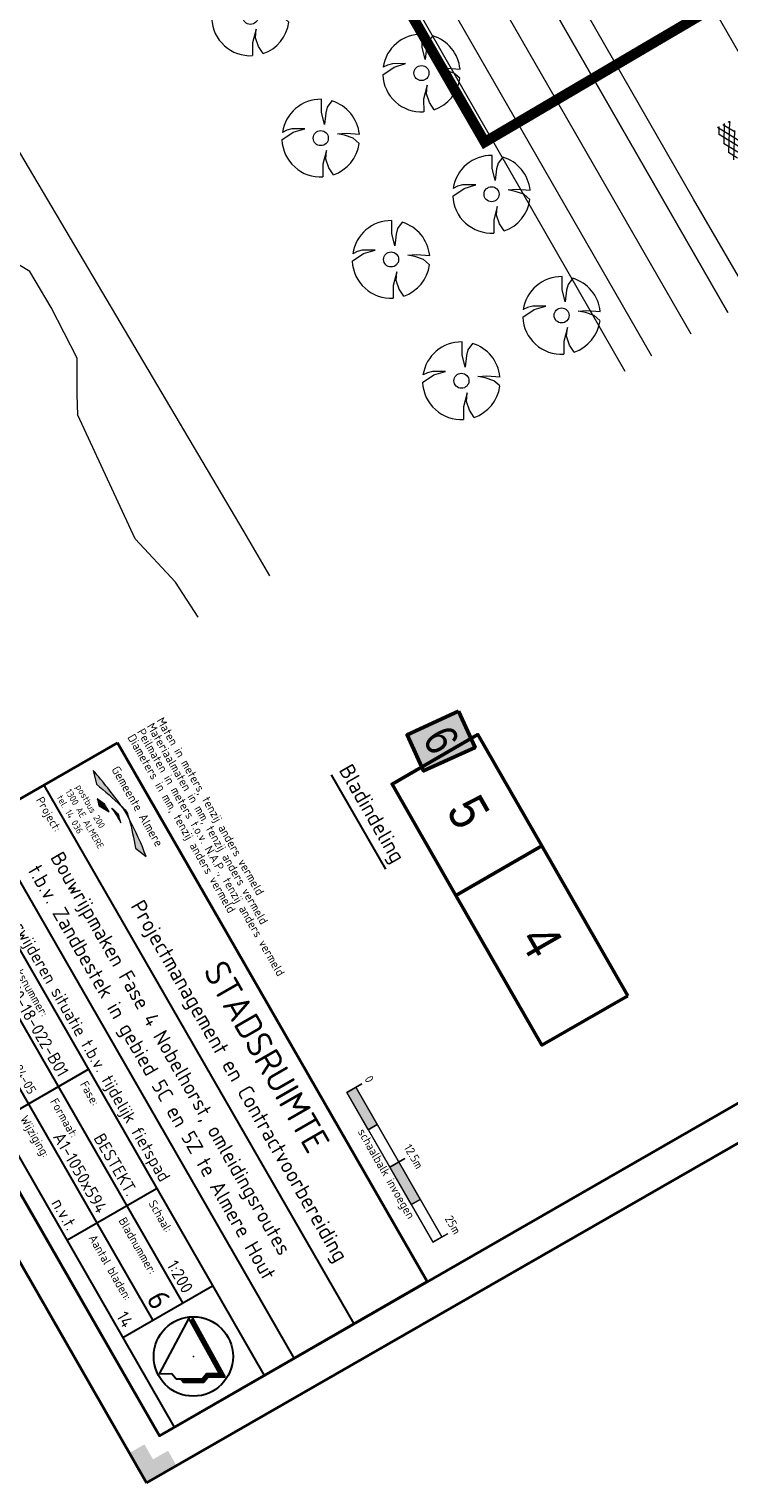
# Model space of a CAD drawing. Header units: metres. Extents: x 148737 to 148951, y 485553 to 485794.
# Tile 2 of 7: x 148841 to 148881, y 485553 to 485637. Entities that reach past the tile are written whole.
import ezdxf
from ezdxf.enums import TextEntityAlignment as Align

# ---------------------------------------------------------------- set-up
doc = ezdxf.new("R2010")
doc.units = ezdxf.units.M
doc.header["$MEASUREMENT"] = 0
doc.linetypes.add('DGN Style 2', pattern=[7.287719, 4.372632, -2.915088])
for name, color, linetype, lineweight in [('B-BH-VW-VERKEERSTEKEN_BORD_A-S', 20, 'Continuous', 13), ('BWR-alg-topografie', 7, 'Continuous', 13), ('BWR-best-situatie', 2, 'Continuous', 13), ('TOP-L-topo objecten punt', 7, 'Continuous', 0), ('TOP-L-topo objecten vlak', 7, 'Continuous', 0), ('WVB-alg-noordpijl', 7, 'Continuous', 30), ('WVB-alg-onderhoek', 7, 'Continuous', 30), ('WVB-alg-werkgrens', 6, 'Continuous', 53), ('WVB-pen-brm-dik 035', 6, 'Continuous', 40), ('WVB-pen-brm-dik 050', 6, 'Continuous', 53), ('WVB-raster-20%', 254, 'Continuous', 30), ('WVB-tekst-dik 018', 1, 'Continuous', 13), ('WVB-tekst-dik 025', 1, 'Continuous', 30), ('X-WE-AL-TEKENBLAD_TITELBLOK-S', 7, 'Continuous', 13)]:
    doc.layers.add(name, color=color, linetype=linetype, lineweight=lineweight)
doc.layers.add('BWR-alg-raster boundary', color=151, linetype='Continuous', lineweight=13, plot=False)
doc.styles.add('1 1000   0.35', font='WORKING.shx', dxfattribs={"height": 3.5})
doc.styles.add('NLCS-T18', font='txt', dxfattribs={"height": 0.0018})
doc.styles.add('NLCS-T25', font='txt', dxfattribs={"height": 0.0025})
doc.styles.add('Style-NLCS-ISO', font='txt')

# ---------------------------------------------------------------- blocks, each defined once
blk = doc.blocks.new('BBOOM')
at = {"layer": 'BWR-best-situatie'}
for p, q in [((0.016, 0.603), (0.016, 0.9)), ((0.016, 0.804), (0.016, 0.871)), ((0.15, 0.72), (0.116, 0.586)), ((0.26, 0.861), (0.15, 0.72)), ((0.083, 0.318), (0.016, 0.603)), ((0.116, 0.586), (0.083, 0.318)), ((-0.9, -0.042), (-0.637, 0.135)), ((-0.787, 0.185), (-0.89, 0.134)), ((-0.67, 0.217), (-0.787, 0.185)), ((-0.368, 0.218), (-0.67, 0.217)), ((-0.637, 0.135), (-0.368, 0.218)), ((0.384, 0.1), (0.586, 0.117)), ((0.551, 0.067), (0.384, 0.1)), ((0.752, 0), (0.551, 0.067)), ((0.586, 0.117), (0.895, 0.092)), ((0.89, -0.121), (0.752, 0)), ((0.133, -0.283), (0.05, -0.603)), ((0.116, -0.484), (0.133, -0.283)), ((0.05, -0.603), (0.051, -0.899)), ((0.184, -0.685), (0.116, -0.484)), ((0.293, -0.851), (0.184, -0.685))]:
    blk.add_line(p, q, dxfattribs=at)
blk.add_circle((0, 0), 0.174, dxfattribs=at)
for start, end in [(88.9495, 171.4867), (5.8447, 73.1614), (182.6375, 273.2485), (289.0687, 352.197)]:
    blk.add_arc((-0.001, 0), 0.9, start, end, dxfattribs=at)
blk = doc.blocks.new('ASFALT')
at = {"layer": 'BWR-alg-topografie'}
for p, q in [((0.537, 0.737), (-0.001, 0.426)), ((1.137, 0.736), (0, 0.079)), ((1.483, -0.166), (0, 0.693)), ((0.884, -0.164), (0, 0.346)), ((0.284, -0.164), (0, 0)), ((1.737, 0.736), (0.177, -0.165)), ((2.083, -0.164), (0.524, 0.736)), ((2.113, 0.607), (0.778, -0.165)), ((2.111, 0.166), (1.124, 0.736)), ((2.112, 0.259), (1.377, -0.163)), ((2.112, 0.513), (1.725, 0.736)), ((2.113, -0.086), (1.978, -0.163))]:
    blk.add_line(p, q, dxfattribs=at)
blk = doc.blocks.new('NPIJL')
at = {"layer": 'WVB-alg-noordpijl'}
for p, q in [((-0.001225, 0.011045), (-0.00998, -0.00495)), ((0.007525, -0.00495), (-0.001225, 0.011045)), ((-0.00009, 0.01105), (-0.00066, 0.01001)), ((-0.000635, 0.00996), (0.00051, 0.00996)), ((-0.00055, 0.01021), (0.000365, 0.01021)), ((-0.000495, 0.00971), (0.000645, 0.00971)), ((-0.00042, 0.010455), (0.00024, 0.010455)), ((-0.00036, 0.00946), (0.00078, 0.00946)), ((-0.000275, 0.01071), (0.000095, 0.01071)), ((-0.00022, 0.00921), (0.000915, 0.009205)), ((0.00921, -0.00595), (-0.00009, 0.01105)), ((-0.000085, 0.00896), (0.001055, 0.00896)), ((0.00005, 0.00871), (0.00119, 0.00871)), ((0.00019, 0.008465), (0.001325, 0.00846)), ((0.000325, 0.00821), (0.001465, 0.008215)), ((0.00046, 0.00796), (0.0016, 0.00796)), ((0.0006, 0.00771), (0.001735, 0.00771)), ((0.000735, 0.00746), (0.001875, 0.00746)), ((0.00087, 0.00721), (0.00201, 0.00721)), ((0.00101, 0.00696), (0.002145, 0.00696)), ((0.001145, 0.00671), (0.002285, 0.00671)), ((0.00128, 0.00646), (0.00242, 0.00646)), ((0.00142, 0.00621), (0.00256, 0.00621)), ((0.001555, 0.00596), (0.0027, 0.00596)), ((0.001695, 0.00571), (0.00283, 0.00571)), ((0.00183, 0.005455), (0.00297, 0.00546)), ((0.00197, 0.00521), (0.00311, 0.00521)), ((0.002105, 0.00496), (0.00324, 0.004965)), ((0.002245, 0.00471), (0.003385, 0.00471)), ((0.00238, 0.004455), (0.003515, 0.004465)), ((0.002515, 0.00421), (0.00365, 0.00421)), ((0.002655, 0.00396), (0.003795, 0.00396)), ((0.00279, 0.00371), (0.003925, 0.00371)), ((0.00293, 0.003465), (0.00406, 0.00346)), ((0.00306, 0.00321), (0.0042, 0.00321)), ((0.0032, 0.00296), (0.004335, 0.00296)), ((0.003335, 0.00271), (0.00447, 0.00271)), ((0.00347, 0.00246), (0.00461, 0.00246)), ((0.00361, 0.00221), (0.00475, 0.00221)), ((0.003745, 0.00196), (0.004885, 0.00196)), ((0.00388, 0.001705), (0.00502, 0.00171)), ((0.00402, 0.00146), (0.00516, 0.00146)), ((0.004155, 0.00121), (0.005295, 0.00121)), ((0.004295, 0.00096), (0.00543, 0.00096)), ((0.00443, 0.00071), (0.00557, 0.00071)), ((0.004565, 0.00046), (0.005705, 0.00046)), ((0.0047, 0.00021), (0.00584, 0.00021)), ((0.00484, -0.00004), (0.00598, -0.00004)), ((0.004975, -0.00029), (0.00612, -0.00029)), ((0.00511, -0.00054), (0.00625, -0.000535)), ((0.005255, -0.00079), (0.006385, -0.00079)), ((0.005385, -0.00104), (0.00653, -0.00104)), ((0.00553, -0.00129), (0.00666, -0.00129)), ((0.00566, -0.00154), (0.006795, -0.00154)), ((0.005795, -0.00179), (0.006935, -0.00179)), ((0.005935, -0.00204), (0.00707, -0.00204)), ((0.00607, -0.00229), (0.007205, -0.00229)), ((0.006205, -0.00254), (0.007345, -0.00254)), ((0.006345, -0.00279), (0.007475, -0.002785)), ((0.00648, -0.003035), (0.00762, -0.00304)), ((0.006615, -0.00329), (0.007755, -0.00329)), ((0.006755, -0.00354), (0.00789, -0.00354)), ((0.00689, -0.003785), (0.00803, -0.00379)), ((0.00703, -0.00404), (0.008165, -0.004035)), ((-0.00998, -0.00495), (-0.00623, -0.00495)), ((-0.00623, -0.00495), (-0.004975, -0.006455)), ((-0.004975, -0.006455), (0.002525, -0.006455)), ((-0.003675, -0.00645), (-0.002845, -0.00745)), ((-0.0036, -0.00654), (0.00375, -0.00654)), ((-0.00339, -0.00679), (0.00354, -0.00679)), ((-0.00318, -0.00704), (0.003325, -0.00704)), ((-0.002975, -0.00729), (0.00313, -0.00729)), ((-0.002845, -0.00745), (0.002985, -0.00745)), ((0.002525, -0.006455), (0.003775, -0.00495)), ((0.00266, -0.00629), (0.003955, -0.00629)), ((0.002865, -0.00604), (0.004165, -0.006035)), ((0.002985, -0.00745), (0.00424, -0.00595)), ((0.003075, -0.00579), (0.00912, -0.00579)), ((0.003285, -0.00554), (0.008985, -0.00554)), ((0.003485, -0.00529), (0.00885, -0.00529)), ((0.0037, -0.00504), (0.00871, -0.00504)), ((0.003775, -0.00495), (0.007525, -0.00495)), ((0.00424, -0.00595), (0.00921, -0.00595)), ((0.007165, -0.00429), (0.0083, -0.00429)), ((0.007295, -0.00454), (0.00844, -0.004535)), ((0.007435, -0.00479), (0.008575, -0.004785))]:
    blk.add_line(p, q, dxfattribs=at)
blk.add_circle((0, 0), 0.0115, dxfattribs=at)
blk = doc.blocks.new('*U6')
at = {"layer": 'WVB-tekst-dik 018', "lineweight": 0}
blk.add_hatch(color=256, dxfattribs=at).paths.add_polyline_path([(-0.42, 0.64, 0.028214), (-3.79, 0.14), (-2.77, -0.17, -0.022049)])
at = {"layer": 'WVB-tekst-dik 018', "lineweight": 0, "extrusion": (0, 0, -1)}
for points in [[(0.65, -0.07, 0.038766), (-0.64, -0.02, -0.013367), (-0.01, 0.14)], [(0.42, 0.64, 0.02506), (-0.72, 0.67, -0.008039), (-0.2, 0.8)], [(-0.72, 0.67, 0.022195), (-2.85, -0.02), (-3.79, 0.37, -0.031561)], [(1.79, -0.65, 0.015018), (1.27, -0.8), (0.5, -0.38), (1.17, -0.38)]]:
    blk.add_hatch(color=256, dxfattribs=at).paths.add_polyline_path(points)
at = {"layer": 'WVB-tekst-dik 018', "lineweight": 0, "flags": 128}
for points in [[(-0.42, 0.64, 0.028214), (-3.79, 0.14), (-2.77, -0.17, -0.022049)], [(-0.65, -0.07, -0.038766), (0.64, -0.02, 0.013367), (0.01, 0.14)], [(-0.42, 0.64, -0.02506), (0.72, 0.67, 0.008039), (0.2, 0.8)], [(0.72, 0.67, -0.022195), (2.85, -0.02), (3.79, 0.37, 0.031561)], [(-1.79, -0.65, -0.015018), (-1.27, -0.8), (-0.5, -0.38), (-1.17, -0.38)]]:
    blk.add_lwpolyline(points, format="xyb", close=True, dxfattribs=at)
at = {"layer": 'WVB-tekst-dik 018', "lineweight": 0, "extrusion": (0, 0, -1)}
blk.add_arc((-2.99, -10.66), 11.21, 71.0275, 74.56, dxfattribs=at)
at = {"layer": 'WVB-tekst-dik 018', "lineweight": 0}
blk.add_arc((3.6, -13.99), 15.17, 102.9565, 105.3929, dxfattribs=at)
blk = doc.blocks.new('ONDERHOEK PMCV')
at = {"layer": 'BWR-alg-raster boundary', "linetype": 'DGN Style 2'}
for p, q in [((-0.01912, 0.10967), (-0.06912, 0.10967)), ((-0.04412, 0.11167), (-0.04412, 0.10667))]:
    blk.add_line(p, q, dxfattribs=at)
at = {"layer": 'BWR-alg-raster boundary', "linetype": 'DGN Style 2', "flags": 128}
blk.add_lwpolyline([(-0.06912, 0.11167), (-0.06912, 0.10667), (-0.01912, 0.10667), (-0.01912, 0.11167)], dxfattribs=at)
for points in [[(-0.05662, 0.10667), (-0.06912, 0.10667), (-0.06912, 0.10967), (-0.05662, 0.10967)], [(-0.04412, 0.10967), (-0.03162, 0.10967), (-0.03162, 0.10667), (-0.04412, 0.10667)]]:
    blk.add_lwpolyline(points, close=True, dxfattribs=at)
at = {"layer": 'BWR-alg-raster boundary'}
blk.add_point((-0.025, 0.02999), dxfattribs=at)
at = {"layer": 'BWR-alg-raster boundary', "linetype": 'DGN Style 2'}
blk.add_solid([(-0.05662, 0.10667), (-0.06912, 0.10667), (-0.05662, 0.10967), (-0.06912, 0.10967)], dxfattribs=at)
at = {"layer": 'BWR-alg-raster boundary', "linetype": 'DGN Style 2', "extrusion": (0, 0, -1)}
blk.add_solid([(0.04412, 0.10967), (0.03162, 0.10967), (0.04412, 0.10667), (0.03162, 0.10667)], dxfattribs=at)
at = {"layer": 'WVB-alg-onderhoek', "lineweight": 30}
for p, q in [((-0.19, 0.07498), (-0.01, 0.07498)), ((-0.19, 0.05498), (-0.01, 0.05498)), ((-0.19, 0.04499), (-0.01, 0.04499)), ((-0.15801, 0.04499), (-0.15801, 0.015)), ((-0.11226, 0.04499), (-0.11226, 0.015)), ((-0.0725, 0.015), (-0.0725, 0.04499)), ((-0.04, 0.015), (-0.04, 0.04499)), ((-0.19, 0.03499), (-0.04006, 0.03499)), ((-0.19, 0.02499), (-0.04006, 0.02499)), ((-0.19, 0.015), (-0.01, 0.015))]:
    blk.add_line(p, q, dxfattribs=at)
at = {"layer": 'WVB-alg-onderhoek', "lineweight": 40, "flags": 128}
blk.add_lwpolyline([(-0.19, 0.09957), (-0.01, 0.09957), (-0.01, 0.01), (-0.19, 0.01)], close=True, dxfattribs=at)
at = {"layer": 'WVB-tekst-dik 018', "lineweight": 0, "xscale": 0.003859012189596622, "yscale": 0.003859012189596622, "zscale": 0.003859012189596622}
blk.add_blockref('*U6', (-0.17194, 0.0889), dxfattribs=at)
at = {"layer": 'BWR-alg-raster boundary', "linetype": 'DGN Style 2', "style": 'Style-NLCS-ISO'}
blk.add_text('schaalbalk invoegen', height=0.0025, dxfattribs=at).set_placement((-0.04298, 0.10364), align=Align.CENTER)
at = {"layer": 'WVB-tekst-dik 018', "lineweight": 40, "style": 'Style-NLCS-ISO'}
blk.add_text('STADSRUIMTE', height=0.0075, dxfattribs=at).set_placement((-0.08969, 0.09167), align=Align.MIDDLE_CENTER)
at = {"layer": 'WVB-tekst-dik 018', "style": 'Style-NLCS-ISO'}
for s, p in [('postbus 200', (-0.17796, 0.08359)), ('1300 AE ALMERE', (-0.17566, 0.08034)), ('tel. 14 036', (-0.17888, 0.0773))]:
    blk.add_text(s, height=0.0019681, rotation=360, dxfattribs=at).set_placement(p, align=Align.MIDDLE_CENTER)
at = {"layer": 'WVB-tekst-dik 018', "lineweight": 30, "style": 'Style-NLCS-ISO'}
blk.add_text('Projectmanagement en Contractvoorbereiding', height=0.0044985, dxfattribs=at).set_placement((-0.08747, 0.0814), align=Align.MIDDLE_CENTER)
at = {"layer": 'WVB-tekst-dik 018', "style": 'NLCS-T25'}
for s, height, p in [('Project:', 0.002499, (-0.1875, 0.07073)), ('Onderdeel:', 0.002499, (-0.1875, 0.05074)), ('Tekenaar:', 0.002499, (-0.1875, 0.04073)), ('Besteksnummer:', 0.0024991, (-0.1555, 0.04074)), ('Fase:', 0.002499, (-0.10976, 0.04074)), ('Schaal:', 0.002499, (-0.07, 0.04074)), ('Projectmanager:', 0.0024991, (-0.1875, 0.03073)), ('Documentnr:', 0.0024991, (-0.1555, 0.03074)), ('Formaat:', 0.002499, (-0.10976, 0.03074)), ('Bladnummer:', 0.0024991, (-0.07, 0.03074)), ('Status:', 0.002499, (-0.1875, 0.02074)), ('Datum:', 0.002499, (-0.1555, 0.02074)), ('Wijziging:', 0.002499, (-0.10976, 0.02074)), ('Aantal bladen:', 0.0024991, (-0.07, 0.02074)), ('Bestandsnaam: ', 0.0024991, (-0.1875, 0.01133))]:
    blk.add_text(s, height=height, dxfattribs=at).set_placement(p)
at = {"layer": 'WVB-tekst-dik 018', "attachment_point": 7}
for s, insert, char_height, line_spacing_factor, style in [('Maten in meters, tenzij anders vermeld \\PMateriaalmaten in mm, tenzij anders vermeld ^JPeilmaten in meters t.o.v. N.A.P., tenzij anders vermeld \\PDiameters in mm, tenzij anders vermeld ^J', (-0.19, 0.10199), 0.0025, 0.779777, 'Style-NLCS-ISO'), ('----', (-0.16227, 0.01133), 0.001799, 1.8, 'NLCS-T18')]:
    blk.add_mtext(s, dxfattribs=dict(at, insert=insert, char_height=char_height, line_spacing_factor=line_spacing_factor, style=style))
at = {"layer": 'WVB-tekst-dik 025', "style": 'Style-NLCS-ISO', "flags": 2}
blk.add_attdef('NL_META_EIGENAAR', text='', height=0.00253, dxfattribs=at).set_placement((-0.17116, 0.0954), align=Align.MIDDLE_CENTER)
at = {"layer": 'WVB-tekst-dik 025', "style": 'Style-NLCS-ISO', "flags": 12}
for tag, height, p in [('NL_META_OPSTELLER', 0.0027, (-0.16003, 0.03635)), ('NL_META_BEHOORT_BIJ', 0.0036, (-0.11433, 0.03636)), ('NL_META_PROJECTFASE', 0.0036, (-0.07452, 0.03636)), ('NL_META_SCHAAL', 0.0036, (-0.04202, 0.03636)), ('NL_META_BLADNUMMER', 0.0063, (-0.04202, 0.02636)), ('NL_META_AUTORISATOR', 0.0027, (-0.16003, 0.02636)), ('NL_META_ID_NUMMER', 0.0027, (-0.11433, 0.02636)), ('NL_META_DOCUMENTSTATUS', 0.0036, (-0.16003, 0.01636)), ('NL_META_REVISIE', 0.0036, (-0.07452, 0.01637)), ('NL_META_AANTAL_BLADEN', 0.0036, (-0.04202, 0.01637))]:
    blk.add_attdef(tag, text='', height=height, dxfattribs=at).set_placement(p, align=Align.RIGHT)
at = {"layer": 'WVB-tekst-dik 025', "style": 'Style-NLCS-ISO'}
for tag, p in [('NL_META_TEKENBLADFORMAAT', (-0.07452, 0.02636)), ('NL_META_UITGAVE', (-0.11433, 0.01637))]:
    blk.add_attdef(tag, text='', height=0.0036, dxfattribs=at).set_placement(p, align=Align.RIGHT)
at = {"layer": 'WVB-tekst-dik 025', "style": 'Style-NLCS-ISO', "flags": 12}
for tag, height in [('NL_META_TEKENINGOMSCHRIJVING_1', 0.00432), ('NL_META_PROJECTOMSCHRIJVING', 0.0036)]:
    blk.add_attdef(tag, (0, 0), '', height=height, dxfattribs=at)
at = {"layer": 'WVB-tekst-dik 025', "style": 'Style-NLCS-ISO'}
blk.add_attdef('NL_META_TEKENINGOMSCHRIJVING', (0, 0), '', height=0.00432, dxfattribs=at)
at = {"layer": 'X-WE-AL-TEKENBLAD_TITELBLOK-S', "ltscale": 200, "style": 'Style-NLCS-ISO', "flags": 12}
blk.add_attdef('NL_META_PROJECTOMSCHRIJVING', (0, 0), '', height=0.000025, dxfattribs=at)
blk = doc.blocks.new('schaal 1-500')
at = {"layer": 'B-BH-VW-VERKEERSTEKEN_BORD_A-S', "color": 7, "lineweight": 13, "ltscale": 200}
for p, q in [((0, 0), (0, 0.005)), ((0.025, 0), (0.025, 0.005)), ((0.05, 0), (0.05, 0.005)), ((0, 0.003), (0.05, 0.003)), ((0, 0), (0.05, 0)), ((0.0125, 0), (0.0125, 0.003)), ((0.0375, 0), (0.0375, 0.003))]:
    blk.add_line(p, q, dxfattribs=at)
at = {"layer": 'B-BH-VW-VERKEERSTEKEN_BORD_A-S', "color": 7, "lineweight": 13, "ltscale": 200, "extrusion": (0, 0, -1)}
for points in [[(0, 0.003), (-0.0125, 0.003), (0, 0), (-0.0125, 0)], [(-0.025, 0.003), (-0.0375, 0.003), (-0.025, 0), (-0.0375, 0)]]:
    blk.add_solid(points, dxfattribs=at)
at = {"layer": 'B-BH-VW-VERKEERSTEKEN_BORD_A-S', "color": 7, "lineweight": 13, "ltscale": 200, "style": 'Style-NLCS-ISO'}
for s, p in [('0', (-0.00007, 0.00629)), ('12.5m', (0.02576, 0.00629)), ('25m ', (0.04935, 0.00629))]:
    blk.add_text(s, height=0.0025, dxfattribs=at).set_placement(p, align=Align.CENTER)

msp = doc.modelspace()

# ---------------------------------------------------------------- hatches: boundary and pattern name
at = {"layer": 'WVB-alg-onderhoek', "lineweight": 40}
msp.add_hatch(color=256, dxfattribs=at).paths.add_polyline_path([(148847.602, 485552.98), (148846.606, 485554.714), (148847.473, 485555.212), (148847.971, 485554.345), (148848.838, 485554.843), (148849.336, 485553.976)])

# ---------------------------------------------------------------- linework, layer by layer
at = {"layer": 'TOP-L-topo objecten vlak', "color": 7, "linetype": 'Continuous', "lineweight": 0, "flags": 128}
for points in [[(148882.66, 485621.56), (148879.303, 485627.34), (148843.083, 485690.328), (148812.303, 485743.975), (148800.973, 485763.768)], [(148799.653, 485763.01), (148810.39, 485744.241), (148850.083, 485675.038), (148881.292, 485620.774)], [(148888.301, 485624.801), (148884.83, 485630.778), (148861.086, 485672.031)]]:
    msp.add_lwpolyline(points, dxfattribs=at)
at = {"layer": 'TOP-L-topo objecten vlak', "linetype": 'Continuous', "lineweight": 0, "flags": 128}
for points in [[(148881.292, 485620.774), (148850.083, 485675.038), (148810.39, 485744.241), (148799.653, 485763.01)], [(148797.478, 485761.76), (148808.361, 485742.66), (148847.819, 485673.916), (148879.141, 485619.538)], [(148876.875, 485618.236), (148845.571, 485672.67), (148805.881, 485741.504), (148795.017, 485760.346)], [(148875.331, 485617.349), (148844.026, 485671.907), (148804.281, 485740.698), (148793.434, 485759.437)], [(148854.747, 485605.523), (148853.255, 485608.057), (148824.863, 485656.036), (148807.439, 485679.935), (148800.757, 485691.543), (148794.083, 485703.155), (148790.748, 485708.963), (148787.415, 485714.771), (148784.084, 485720.581), (148780.754, 485726.391), (148777.427, 485732.203), (148771.347, 485746.747)], [(148850.581, 485603.13), (148849.266, 485605.158), (148846.935, 485607.657), (148843.604, 485614.822), (148843.581, 485616.029), (148843.581, 485618.119), (148842.062, 485621.062), (148840.829, 485623.152), (148838.456, 485624.576), (148837.222, 485627.52), (148835.799, 485631.604), (148835.229, 485634.547), (148833.806, 485636.922), (148829.914, 485640.625)]]:
    msp.add_lwpolyline(points, dxfattribs=at)
at = {"layer": 'WVB-alg-onderhoek', "lineweight": 40}
for p, q in [((148742.988, 485735.068), (148847.602, 485552.98)), ((148847.602, 485552.98), (148950.612, 485612.161))]:
    msp.add_line(p, q, dxfattribs=at)
at = {"layer": 'WVB-alg-onderhoek', "lineweight": 40, "flags": 128}
msp.add_lwpolyline([(148746.715, 485732.596), (148848.34, 485555.71), (148947.881, 485612.899), (148846.257, 485789.785)], close=True, dxfattribs=at)
at = {"layer": 'WVB-alg-werkgrens', "flags": 128}
msp.add_lwpolyline([(148863.676, 485716.994, 0.6, 0.6, 0), (148854.803, 485710.87, 0.6, 0.6, 0), (148823.974, 485763.736, 0.6, 0.6, 0), (148798.835, 485748.964, 0.6, 0.6, 0), (148867.195, 485630.641, 0.6, 0.6, 0), (148892.812, 485645.694, 0.6, 0.6, 0), (148859.35, 485703.074, 0.6, 0.6, 0), (148868.862, 485709.638, 0.6, 0.6, 0)], format="xyseb", dxfattribs=at)
at = {"layer": 'WVB-pen-brm-dik 050', "flags": 128}
for points in [[(148865.676, 485597.672), (148866.631, 485595.584), (148863.647, 485594.22), (148862.693, 485596.308)], [(148865.526, 485587.012), (148861.822, 485593.46), (148866.799, 485596.32), (148870.503, 485589.872)], [(148875.488, 485581.196), (148870.503, 485589.872), (148865.526, 485587.012), (148870.511, 485578.337)]]:
    msp.add_lwpolyline(points, close=True, dxfattribs=at)
at = {"layer": 'WVB-raster-20%', "linetype": 'Continuous', "lineweight": 0, "flags": 128}
msp.add_lwpolyline([(148865.676, 485597.672), (148866.631, 485595.584), (148863.647, 485594.22), (148862.693, 485596.308)], close=True, dxfattribs=at)
at = {"layer": 'WVB-raster-20%', "linetype": 'Continuous', "lineweight": 0, "extrusion": (0, 0, -1)}
msp.add_solid([(-148865.676, 485597.672), (-148866.631, 485595.584), (-148862.693, 485596.308), (-148863.647, 485594.22)], dxfattribs=at)
at = {"layer": 'WVB-tekst-dik 018', "lineweight": 30}
msp.add_line((148861.463, 485588.527), (148858.319, 485593.998), dxfattribs=at)

# ---------------------------------------------------------------- block references
at = {"layer": 'B-BH-VW-VERKEERSTEKEN_BORD_A-S', "color": 7, "lineweight": 13, "ltscale": 200, "xscale": 200, "yscale": 200, "zscale": 200, "rotation": 299.9102475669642}
msp.add_blockref('schaal 1-500', (148859.202, 485575.602), dxfattribs=at)
at = {"layer": 'BWR-alg-topografie', "rotation": 118.5964162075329}
msp.add_blockref('ASFALT', (148882.227, 485629.937), dxfattribs=at)
at = {"layer": 'TOP-L-topo objecten punt', "color": 7, "linetype": 'Continuous', "lineweight": 0, "xscale": 2.5, "yscale": 2.5, "zscale": 2.5}
for p in [(148853.618, 485637.892), (148863.53, 485634.637), (148857.693, 485630.867), (148867.59, 485627.618), (148861.769, 485623.841), (148871.65, 485620.599), (148865.844, 485616.816)]:
    msp.add_blockref('BBOOM', p, dxfattribs=at)
at = {"layer": 'WVB-alg-noordpijl', "xscale": 200.0000000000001, "yscale": 200.0000000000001, "zscale": 200.0000000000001, "rotation": 0.2503832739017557}
msp.add_blockref('NPIJL', (148850.309, 485560.305), dxfattribs=at)
at = {"layer": 'WVB-tekst-dik 018'}
ref = msp.add_blockref('ONDERHOEK PMCV', (148847.602, 485552.98), dxfattribs=dict(at, xscale=200, yscale=200, zscale=200, rotation=299.9102475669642))
ref.add_attrib('NL_META_EIGENAAR', 'Gemeente Almere', dxfattribs={"layer": 'WVB-tekst-dik 025', "height": 0.50608, "rotation": 299.91025, "style": 'Style-NLCS-ISO'}).set_placement((148847.07, 485592.167), align=Align.MIDDLE_CENTER)
ref.add_attrib('NL_META_PROJECTOMSCHRIJVING', 'Te verwijderen situatie t.b.v. tijdelijk fietspad', (148838.65, 485587.289), dxfattribs={"layer": 'WVB-tekst-dik 025', "height": 0.71975, "rotation": 299.91025, "style": 'Style-NLCS-ISO'})
ref.add_attrib('NL_META_TEKENINGOMSCHRIJVING_1', 't.b.v. Zandbestek in gebied 5C en 5Z te Almere Hout', (148840.69, 485588.462), dxfattribs={"layer": 'WVB-tekst-dik 025', "height": 0.8637, "rotation": 299.91025, "style": 'Style-NLCS-ISO'})
ref.add_attrib('NL_META_PROJECTFASE', 'BESTEKT.', dxfattribs={"layer": 'WVB-tekst-dik 025', "height": 0.7198, "rotation": 299.91025, "style": 'Style-NLCS-ISO'}).set_placement((148846.473, 485569.524), align=Align.RIGHT)
ref.add_attrib('NL_META_SCHAAL', '1:200', dxfattribs={"layer": 'WVB-tekst-dik 025', "height": 0.7198, "rotation": 299.91025, "style": 'Style-NLCS-ISO'}).set_placement((148849.714, 485563.89), align=Align.RIGHT)
ref.add_attrib('NL_META_BEHOORT_BIJ', 'GON-50-18-022-B01', dxfattribs={"layer": 'WVB-tekst-dik 025', "height": 0.71975, "rotation": 299.91025, "style": 'Style-NLCS-ISO'}).set_placement((148842.503, 485576.426), align=Align.RIGHT)
ref.add_attrib('NL_META_DOCUMENTSTATUS', 'DEFINITIEF', dxfattribs={"layer": 'WVB-tekst-dik 025', "height": 0.7198, "rotation": 299.91025, "style": 'Style-NLCS-ISO'}).set_placement((148834.478, 485582.354), align=Align.RIGHT)
ref.add_attrib('NL_META_OPSTELLER', 'D.W.v.Wijngaarden', dxfattribs={"layer": 'WVB-tekst-dik 025', "height": 0.53981, "rotation": 299.91025, "style": 'Style-NLCS-ISO'}).set_placement((148837.943, 485584.348), align=Align.RIGHT)
ref.add_attrib('NL_META_AUTORISATOR', 'M.J. Burgler', dxfattribs={"layer": 'WVB-tekst-dik 025', "height": 0.53981, "rotation": 299.91025, "style": 'Style-NLCS-ISO'}).set_placement((148836.211, 485583.352), align=Align.RIGHT)
ref.add_attrib('NL_META_BLADNUMMER', '6', dxfattribs={"layer": 'WVB-tekst-dik 025', "height": 1.26, "rotation": 299.91025, "style": 'Style-NLCS-ISO'}).set_placement((148847.981, 485562.892), align=Align.RIGHT)
ref.add_attrib('NL_META_AANTAL_BLADEN', '14', dxfattribs={"layer": 'WVB-tekst-dik 025', "height": 0.7198, "rotation": 299.91025, "style": 'Style-NLCS-ISO'}).set_placement((148846.249, 485561.896), align=Align.RIGHT)
ref.add_attrib('NL_META_REVISIE', 'n.v.t.', dxfattribs={"layer": 'WVB-tekst-dik 025', "height": 0.7198, "rotation": 299.91025, "style": 'Style-NLCS-ISO'}).set_placement((148843.008, 485567.53), align=Align.RIGHT)
ref.add_attrib('NL_META_ID_NUMMER', '5018022B01-D024-05', dxfattribs={"layer": 'WVB-tekst-dik 025', "height": 0.53981, "rotation": 299.91025, "style": 'Style-NLCS-ISO'}).set_placement((148840.769, 485575.429), align=Align.RIGHT)
ref.add_attrib('NL_META_TEKENINGOMSCHRIJVING', 'Bouwrijpmaken Fase 4 Nobelhorst, omleidingsroutes', (148841.99, 485589.21), dxfattribs={"layer": 'WVB-tekst-dik 025', "height": 0.8637, "rotation": 299.91025, "style": 'Style-NLCS-ISO'})
ref.add_attrib('NL_META_TEKENBLADFORMAAT', 'A1-1050x594', dxfattribs={"layer": 'WVB-tekst-dik 025', "height": 0.71975, "rotation": 299.91025, "style": 'Style-NLCS-ISO'}).set_placement((148844.74, 485568.527), align=Align.RIGHT)
ref.add_attrib('NL_META_UITGAVE', '08-03-2023', dxfattribs={"layer": 'WVB-tekst-dik 025', "height": 0.7198, "rotation": 299.91025, "style": 'Style-NLCS-ISO'}).set_placement((148839.037, 485574.433), align=Align.RIGHT)

# ---------------------------------------------------------------- texts
at = {"layer": 'WVB-pen-brm-dik 035', "linetype": 'Continuous', "style": '1 1000   0.35', "width": 0.874486}
for s, height, p in [('6', 1.898, (148863.549, 485596.081)), ('5', 2.233, (148864.926, 485591.922)), ('4', 2.233, (148869.156, 485584.45))]:
    msp.add_text(s, height=height, rotation=299.87833, dxfattribs=at).set_placement(p)
at = {"layer": 'WVB-tekst-dik 018', "linetype": 'Continuous', "lineweight": 30, "style": 'Style-NLCS-ISO'}
msp.add_text('Bladindeling', height=0.89969, rotation=299.87833, dxfattribs=at).set_placement((148860.678, 485591.755), align=Align.MIDDLE_CENTER)

doc.saveas('drawing.dxf')
